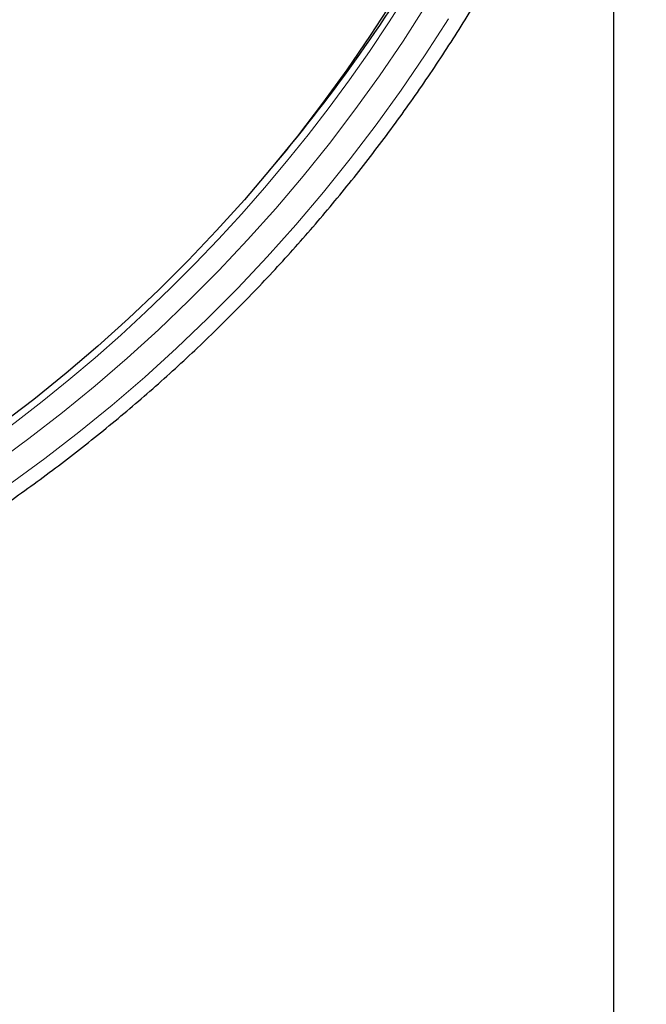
# Model space of a CAD drawing. Header units: millimetres. Extents: x 8 to 2385, y 12 to 2606.
# Tile 124 of 156: x 1087 to 1105, y 1811 to 1838. Entities that reach past the tile are written whole.
import ezdxf

# ---------------------------------------------------------------- set-up
doc = ezdxf.new("R2010")
doc.units = ezdxf.units.MM

msp = doc.modelspace()

# ---------------------------------------------------------------- linework, layer by layer
at = {"color": 7, "linetype": 'Continuous', "lineweight": 30}
msp.add_line((1103.807, 1703.507), (1103.807, 1846.989), dxfattribs=at)
at = {"color": 252, "linetype": 'Continuous', "lineweight": 0, "flags": 128}
for points in [[(1098.526, 1838.731), (1097.886, 1837.735), (1097.22, 1836.757), (1096.528, 1835.796), (1095.811, 1834.854), (1095.069, 1833.93), (1094.303, 1833.025), (1093.512, 1832.14), (1092.699, 1831.276), (1091.862, 1830.434), (1091.004, 1829.613), (1090.124, 1828.814), (1089.223, 1828.038), (1088.301, 1827.286), (1087.36, 1826.557), (1086.399, 1825.853)], [(1086.835, 1825.275), (1087.811, 1825.99), (1088.767, 1826.73), (1089.704, 1827.495), (1090.62, 1828.283), (1091.514, 1829.095), (1092.387, 1829.929), (1093.236, 1830.786), (1094.063, 1831.664), (1094.866, 1832.563), (1095.645, 1833.482), (1096.399, 1834.421), (1097.128, 1835.379), (1097.831, 1836.355), (1098.508, 1837.349), (1099.158, 1838.361)]]:
    msp.add_lwpolyline(points, dxfattribs=at)
at = {"color": 7, "linetype": 'Continuous', "lineweight": 30, "flags": 128}
msp.add_lwpolyline([(1097.595, 1838.862), (1096.962, 1837.886), (1096.304, 1836.928), (1095.619, 1835.986), (1094.91, 1835.063), (1094.177, 1834.158), (1093.42, 1833.272), (1092.639, 1832.406), (1091.836, 1831.56), (1091.01, 1830.735), (1090.163, 1829.932), (1089.294, 1829.151), (1088.405, 1828.392), (1087.496, 1827.656), (1086.568, 1826.944)], dxfattribs=at)
at = {"color": 252, "linetype": 'Continuous', "lineweight": 0}
msp.add_arc((1059.81, 1862.9), 45.011, 269.5889, 349.5516, dxfattribs=at)
at = {"color": 7, "linetype": 'Continuous', "lineweight": 30}
msp.add_arc((1060.386, 1862.971), 44.408, 319.4275, 329.5297, dxfattribs=at)
msp.add_open_spline([(1051.809, 1816.804), (1051.882, 1816.792), (1052.238, 1816.732), (1052.88, 1816.639), (1053.735, 1816.527), (1054.591, 1816.431), (1055.45, 1816.351), (1056.309, 1816.286), (1057.17, 1816.236), (1058.032, 1816.202), (1058.894, 1816.184), (1059.756, 1816.181), (1060.618, 1816.193), (1061.48, 1816.221), (1062.341, 1816.265), (1063.202, 1816.324), (1064.06, 1816.399), (1064.918, 1816.489), (1065.773, 1816.595), (1066.627, 1816.716), (1067.478, 1816.852), (1068.326, 1817.003), (1069.172, 1817.17), (1070.014, 1817.352), (1070.852, 1817.55), (1071.687, 1817.762), (1072.518, 1817.989), (1073.344, 1818.231), (1074.165, 1818.488), (1074.982, 1818.76), (1075.793, 1819.047), (1076.599, 1819.348), (1077.4, 1819.663), (1078.194, 1819.993), (1078.982, 1820.337), (1079.763, 1820.695), (1080.537, 1821.068), (1081.305, 1821.454), (1082.065, 1821.854), (1082.817, 1822.267), (1083.562, 1822.694), (1084.298, 1823.135), (1085.026, 1823.588), (1085.746, 1824.055), (1086.456, 1824.534), (1087.158, 1825.026), (1087.85, 1825.531), (1088.533, 1826.048), (1089.206, 1826.578), (1089.869, 1827.119), (1090.521, 1827.672), (1091.164, 1828.237), (1091.795, 1828.813), (1092.416, 1829.401), (1093.025, 1830), (1093.624, 1830.609), (1094.211, 1831.23), (1094.786, 1831.86), (1095.349, 1832.501), (1095.9, 1833.152), (1096.439, 1833.813), (1096.966, 1834.484), (1097.479, 1835.163), (1097.98, 1835.852), (1098.469, 1836.55), (1098.944, 1837.257), (1099.405, 1837.972), (1099.853, 1838.695), (1100.288, 1839.426), (1100.709, 1840.165), (1101.116, 1840.911), (1101.509, 1841.665), (1101.888, 1842.425), (1102.253, 1843.192), (1102.603, 1843.966), (1102.939, 1844.746), (1103.26, 1845.531), (1103.566, 1846.323), (1103.857, 1847.119), (1104.134, 1847.921), (1104.395, 1848.728), (1104.591, 1849.366), (1104.695, 1849.736), (1104.723, 1849.835)], degree=3, knots=[0, 0, 0, 0, 0.003229, 0.015789, 0.02835, 0.040911, 0.053472, 0.066033, 0.078594, 0.091155, 0.103716, 0.116277, 0.128838, 0.141399, 0.15396, 0.166521, 0.179082, 0.191643, 0.204204, 0.216765, 0.229326, 0.241887, 0.254448, 0.267009, 0.27957, 0.292131, 0.304692, 0.317252, 0.329813, 0.342374, 0.354935, 0.367495, 0.380056, 0.392617, 0.405177, 0.417738, 0.430298, 0.442859, 0.455419, 0.467979, 0.48054, 0.4931, 0.50566, 0.51822, 0.53078, 0.54334, 0.5559, 0.56846, 0.58102, 0.593579, 0.606139, 0.618699, 0.631258, 0.643818, 0.656377, 0.668936, 0.681496, 0.694055, 0.706614, 0.719173, 0.731732, 0.744291, 0.75685, 0.769409, 0.781968, 0.794526, 0.807085, 0.819643, 0.832202, 0.84476, 0.857319, 0.869877, 0.882435, 0.894993, 0.907552, 0.92011, 0.932668, 0.945226, 0.957784, 0.970341, 0.982899, 0.995457, 1, 1, 1, 1], dxfattribs=at)

doc.saveas('drawing.dxf')
